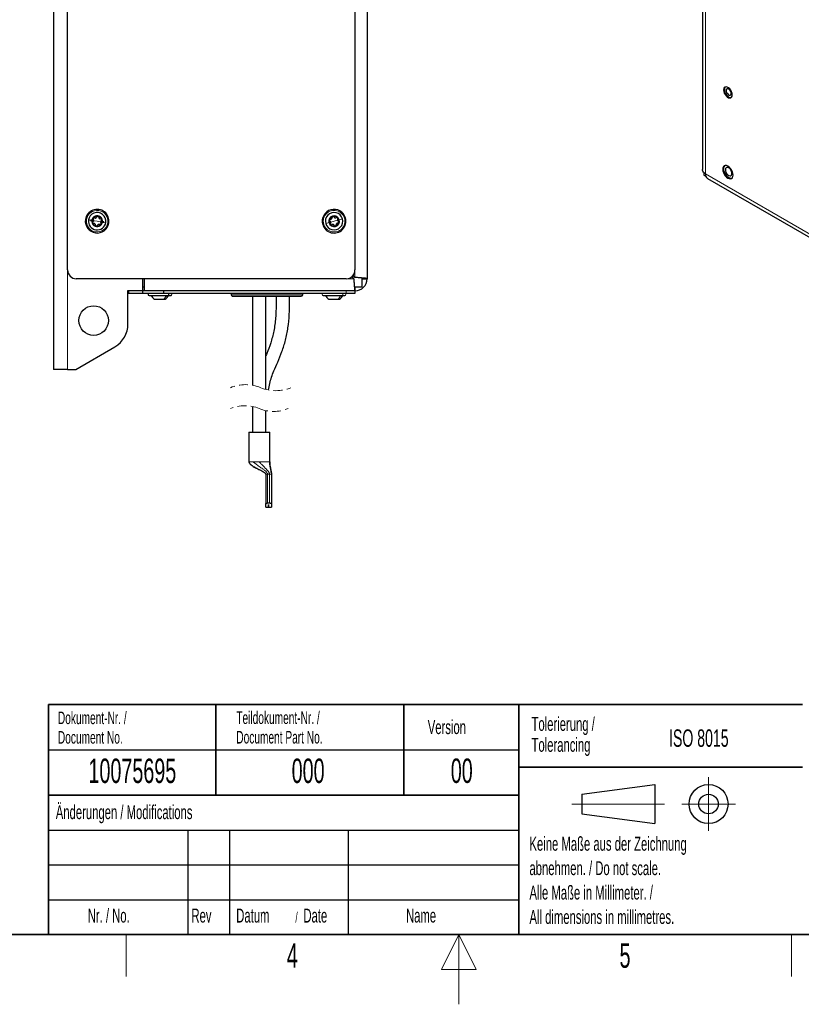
# Model space of a CAD drawing. Header units: millimetres. Extents: x 5 to 418, y 2 to 292.
# Tile 7 of 29: x 154 to 266, y 2 to 143. Entities that reach past the tile are written whole.
import ezdxf

# ---------------------------------------------------------------- set-up
doc = ezdxf.new("R2010")
doc.units = ezdxf.units.MM
doc.linetypes.add('HIDDEN', pattern=[1.905, 1.27, -0.635])
doc.layers.add('SLD-0', color=7, linetype='Continuous')
doc.styles.add('SLDTEXTSTYLE0', font='TXT', dxfattribs={"width": 0.605})

msp = doc.modelspace()

# ---------------------------------------------------------------- linework, layer by layer
at = {"color": 7, "linetype": 'Continuous', "lineweight": 25}
for p, q in [((158.854, 250.5772), (158.854, 93.0772)), ((160.854, 107.3272), (160.854, 236.3272)), ((203.854, 163.0772), (203.854, 106.0772)), ((202.104, 160.9522), (202.104, 107.3272)), ((251.9703, 158.9188), (251.9703, 121.7423)), ((252.154, 121.3181), (252.154, 120.9334)), ((252.154, 120.9334), (252.4344, 120.7715)), ((252.6703, 120.4721), (287.4317, 100.4048)), ((164.229, 114.3272), (164.229, 114.5772)), ((165.979, 114.3272), (165.979, 114.0772)), ((200.854, 106.0772), (162.104, 106.0772)), ((171.654, 104.4022), (171.654, 106.0772)), ((171.904, 104.3272), (171.904, 106.0772)), ((201.645, 106.3593), (201.9272, 106.0772)), ((202.104, 106.2539), (201.8218, 106.5361)), ((203.104, 106.1734), (203.104, 104.8522)), ((203.104, 106.0772), (203.854, 106.0772)), ((171.904, 104.8522), (171.654, 104.8522)), ((203.104, 104.8522), (202.0191, 104.8522)), ((202.104, 104.8522), (202.104, 104.3272)), ((169.529, 104.4022), (171.654, 104.4022)), ((169.529, 99.5724), (169.529, 104.4022)), ((169.604, 104.3272), (169.529, 104.3272)), ((169.604, 103.9522), (169.529, 103.9522)), ((169.604, 104.3272), (169.604, 103.9522)), ((171.6162, 104.3272), (169.604, 104.3272)), ((171.6162, 103.9522), (169.604, 103.9522)), ((171.154, 104.4022), (171.154, 104.3272)), ((171.6162, 104.3272), (171.6162, 103.9522)), ((174.604, 104.3272), (171.6162, 104.3272)), ((174.604, 103.9522), (171.6162, 103.9522)), ((172.554, 103.6522), (175.2585, 103.6522)), ((173.334, 103.1272), (174.6775, 103.1272)), ((174.604, 104.3272), (174.604, 103.9522)), ((200.854, 104.3272), (174.604, 104.3272)), ((200.854, 103.9522), (174.604, 103.9522)), ((174.6775, 103.1272), (174.874, 103.1272)), ((175.2585, 103.6522), (175.654, 103.6522)), ((184.354, 103.9522), (184.354, 103.7522)), ((184.554, 103.5522), (194.404, 103.5522)), ((187.401, 103.5522), (187.401, 90.7917)), ((189.326, 90.1931), (189.326, 103.5522)), ((194.604, 103.7522), (194.604, 103.9522)), ((197.554, 103.6522), (200.2585, 103.6522)), ((198.334, 103.1272), (199.6775, 103.1272)), ((199.6775, 103.1272), (199.874, 103.1272)), ((200.2585, 103.6522), (200.654, 103.6522)), ((201.1027, 104.3272), (200.854, 104.3272)), ((202.104, 103.9522), (200.854, 103.9522)), ((202.104, 104.3272), (201.1027, 104.3272)), ((202.104, 104.3272), (202.104, 103.9522)), ((162.029, 93.0772), (167.654, 96.3248)), ((160.854, 93.0772), (158.854, 93.0772)), ((160.854, 93.0772), (162.029, 93.0772)), ((187.401, 87.7453), (187.401, 84.0509)), ((189.326, 84.0509), (189.326, 87.1478)), ((186.8635, 84.0509), (186.8635, 79.8009)), ((186.8635, 84.0509), (188.3635, 84.0509)), ((188.3635, 84.0509), (189.8635, 84.0509)), ((189.8635, 79.8009), (189.8635, 84.0509)), ((186.8676, 79.7894), (186.8635, 79.8009)), ((186.8635, 79.8009), (186.8676, 79.7894)), ((187.0681, 79.4763), (187.2745, 79.3009)), ((189.2885, 78.0509), (189.2885, 73.7545)), ((190.1135, 78.0509), (190.1135, 73.7545)), ((189.2885, 73.3009), (189.2885, 73.7545)), ((189.5635, 73.9121), (189.8385, 73.9121)), ((189.7023, 73.686), (189.6998, 73.686)), ((189.6998, 73.686), (189.6998, 73.3009)), ((189.7023, 73.3009), (189.7023, 73.686)), ((190.1135, 73.7545), (190.1135, 73.3009)), ((189.2885, 73.3009), (189.6998, 73.3009)), ((189.7023, 73.3009), (190.1135, 73.3009))]:
    msp.add_line(p, q, dxfattribs=at)
at = {"color": 7, "linetype": 'Continuous', "lineweight": 18}
for p, q in [((252.3803, 158.3474), (252.3803, 121.1131)), ((252.3803, 121.1131), (287.1417, 101.0458)), ((165.104, 114.3272), (164.5999, 114.4014)), ((199.104, 114.3272), (199.5943, 114.4656)), ((165.104, 114.3272), (165.608, 114.253)), ((199.104, 114.3272), (198.6137, 114.1887)), ((160.854, 93.0772), (160.854, 107.3272)), ((201.9272, 106.0772), (200.854, 106.0772)), ((202.104, 107.3272), (202.104, 106.2539)), ((184.354, 103.7522), (194.604, 103.7522)), ((200.854, 104.3272), (200.854, 103.9522)), ((186.8635, 79.8009), (186.8665, 79.8009)), ((186.8665, 79.8009), (187.4819, 79.8009)), ((187.4819, 79.8009), (187.569, 79.8009)), ((187.569, 79.8009), (188.3635, 79.8009)), ((188.3635, 79.8009), (189.8606, 79.8009)), ((189.8606, 79.8009), (189.8635, 79.8009)), ((189.2885, 78.0509), (189.4694, 78.0509)), ((189.4694, 78.0509), (189.5635, 78.0509)), ((189.5635, 78.0509), (189.8385, 78.0509)), ((189.5635, 78.0509), (189.5635, 73.9121)), ((189.8385, 78.0509), (189.8385, 73.9121)), ((189.8385, 78.0509), (190.1135, 78.0509))]:
    msp.add_line(p, q, dxfattribs=at)
at = {"color": 7, "linetype": 'Continuous', "lineweight": 25, "flags": 128}
for points in [[(255.0252, 133.3421), (255.0001, 133.1553), (255.0252, 132.9395), (255.0984, 132.7123), (255.2137, 132.492), (255.3618, 132.2966), (255.5308, 132.1417), (255.7069, 132.0401), (255.8759, 131.9998), (256.024, 132.0242), (256.1393, 132.1113), (256.2125, 132.2541), (256.2376, 132.4409), (256.2125, 132.6567), (256.1393, 132.8839), (256.024, 133.1042), (255.8759, 133.2996), (255.7069, 133.4545), (255.5308, 133.5561), (255.3618, 133.5964), (255.2137, 133.572), (255.0984, 133.4849), (255.0252, 133.3421)], [(255.2408, 133.5819), (255.2392, 133.5804), (255.1532, 133.4526), (255.1139, 133.277), (255.1246, 133.0679), (255.1845, 132.8421), (255.2885, 132.6179), (255.4284, 132.4136), (255.5927, 132.2457), (255.7682, 132.1277), (255.9407, 132.0693), (256.0961, 132.0751), (256.1086, 132.0788)], [(256.0778, 132.5854), (256.0768, 132.7453), (256.0231, 132.923), (255.9248, 133.0916), (255.797, 133.2253), (255.659, 133.3037), (255.532, 133.315), (255.4352, 133.2574), (255.3833, 133.1398), (255.3843, 132.9799), (255.4381, 132.8021), (255.5363, 132.6336), (255.6642, 132.4999), (255.8021, 132.4215), (255.9292, 132.4102), (256.026, 132.4677), (256.0778, 132.5854)], [(254.9017, 122.0024), (254.8764, 121.7951), (254.9017, 121.5586), (254.9759, 121.309), (255.0939, 121.0634), (255.2476, 120.8383), (255.4267, 120.6493), (255.6189, 120.5092), (255.811, 120.4274), (255.9901, 120.4097), (256.1439, 120.4572), (256.2618, 120.5667), (256.336, 120.7306), (256.3613, 120.9379), (256.336, 121.1744), (256.2618, 121.424), (256.1439, 121.6697), (255.9901, 121.8947), (255.811, 122.0837), (255.6189, 122.2239), (255.4267, 122.3056), (255.2476, 122.3233), (255.0939, 122.2759), (254.9759, 122.1664), (254.9017, 122.0024)], [(255.163, 122.3037), (255.1327, 122.2762), (255.041, 122.1335), (254.9963, 121.9428), (255.0016, 121.7173), (255.0566, 121.4722), (255.1575, 121.2244), (255.2975, 120.9906), (255.467, 120.7869), (255.6545, 120.627), (255.8471, 120.522), (256.0318, 120.4789), (256.196, 120.5006), (256.2025, 120.5031)], [(256.2043, 121.0624), (256.2054, 121.2446), (256.155, 121.4469), (256.0586, 121.6476), (255.9267, 121.8247), (255.7735, 121.9592), (255.6157, 122.0365), (255.4703, 122.0482), (255.3532, 121.9929), (255.2769, 121.8768), (255.2498, 121.7124), (255.2747, 121.5175), (255.3491, 121.3132), (255.4648, 121.1217), (255.6094, 120.9637), (255.767, 120.8563), (255.9207, 120.8113), (256.0538, 120.8334), (256.1519, 120.9202), (256.2043, 121.0624)]]:
    msp.add_lwpolyline(points, dxfattribs=at)
at = {"color": 7, "linetype": 'Continuous', "lineweight": 18, "flags": 128}
for points in [[(163.5705, 114.5529), (163.5137, 114.5612), (163.4656, 114.5683), (163.4334, 114.5731), (163.4221, 114.5747)], [(163.8673, 114.5092), (164.0743, 114.4787), (164.3422, 114.4393)], [(200.3069, 114.6668), (200.1056, 114.61), (199.845, 114.5364)], [(200.5957, 114.7483), (200.6509, 114.7639), (200.6977, 114.7772), (200.729, 114.786), (200.74, 114.7891)], [(166.3406, 114.1452), (166.1337, 114.1756), (165.8658, 114.215)], [(166.6374, 114.1015), (166.6942, 114.0931), (166.7424, 114.086), (166.7746, 114.0813), (166.7858, 114.0796)], [(197.6123, 113.906), (197.557, 113.8904), (197.5102, 113.8772), (197.4789, 113.8684), (197.4679, 113.8653)], [(197.901, 113.9875), (198.1023, 114.0444), (198.3629, 114.1179)]]:
    msp.add_lwpolyline(points, dxfattribs=at)
at = {"color": 7, "linetype": 'Continuous', "lineweight": 25}
msp.add_circle((164.604, 100.0772), 2.125, dxfattribs=at)
for centre, radius, start, end in [((253.0675, 121.0379), 0.6913, 173.754552, 234.933256), ((165.104, 114.3272), 1.7, 351.627163, 171.627173), ((199.104, 114.3272), 1.7, 15.766492, 195.766455), ((165.104, 114.3272), 1.7, 171.627172, 351.627165), ((165.104, 114.3272), 1.25, 171.627205, 351.627152), ((165.104, 114.3272), 1.25, 351.627162, 171.627195), ((165.104, 114.3272), 0.77, 171.627151, 351.627167), ((165.104, 114.3272), 0.77, 351.627151, 171.627167), ((165.104, 114.3272), 0.7, 141.627066, 201.627303), ((165.104, 114.3272), 0.7, 81.627163, 141.627232), ((165.104, 114.3272), 0.7, 21.627037, 81.627294), ((165.104, 114.3272), 0.7, 321.627066, 21.627303), ((199.104, 114.3272), 1.7, 195.766471, 15.766477), ((199.104, 114.3272), 1.25, 15.766476, 195.766522), ((199.104, 114.3272), 1.25, 195.766476, 15.766522), ((199.104, 114.3272), 0.77, 15.766519, 195.766452), ((199.104, 114.3272), 0.77, 195.766519, 15.766452), ((199.104, 114.3272), 0.7, 165.766291, 225.766686), ((199.104, 114.3272), 0.7, 105.766275, 165.766653), ((199.104, 114.3272), 0.7, 45.766393, 105.766576), ((199.104, 114.3272), 0.7, 345.766291, 45.766686), ((165.104, 114.3272), 0.7, 201.626814, 261.627517), ((165.104, 114.3272), 0.7, 261.627108, 321.627287), ((199.104, 114.3272), 0.7, 225.766393, 285.766576), ((199.104, 114.3272), 0.7, 285.766275, 345.766653), ((162.104, 107.3272), 1.25, 179.999956, 269.999991), ((200.854, 107.3272), 1.25, 270.00007, 359.999898), ((202.104, 106.0772), 1.75, 269.999983, 0.000025), ((172.554, 103.8022), 0.15, 90.000111, 269.999889), ((175.654, 103.8022), 0.15, 269.999933, 90.000067), ((184.554, 103.7522), 0.2, 179.999949, 270.000051), ((194.404, 103.7522), 0.2, 270.00009, 359.99971), ((197.554, 103.8022), 0.15, 90.000111, 269.999889), ((200.654, 103.8022), 0.15, 270.000467, 89.999533), ((165.779, 99.5724), 3.75, 300.000032, 359.999993)]:
    msp.add_arc(centre, radius, start, end, dxfattribs=at)
at = {"color": 7, "linetype": 'Continuous', "lineweight": 18}
for centre, start, end in [((165.104, 114.3272), 351.627203, 171.627155), ((199.104, 114.3272), 15.766472, 195.766489), ((165.104, 114.3272), 171.627185, 351.627174), ((199.104, 114.3272), 195.766472, 15.766489)]:
    msp.add_arc(centre, 1.55, start, end, dxfattribs=at)
at = {"color": 7, "linetype": 'HIDDEN', "lineweight": 18}
for centre, radius, start, end in [((186.3993, 85.2308), 5.6504, 67.380135, 112.619865), ((190.7457, 95.6623), 5.6504, 247.380135, 292.619865), ((186.2948, 82.4815), 5.3788, 67.380135, 112.619865), ((190.4323, 92.4115), 5.3787, 247.380135, 292.619865)]:
    msp.add_arc(centre, radius, start, end, dxfattribs=at)
at = {"color": 7, "linetype": 'Continuous', "lineweight": 25}
for points, knots in [([(252.3803, 121.1131), (252.2846, 121.1878), (252.1072, 121.3265), (251.9624, 121.5731), (251.9829, 121.7097), (251.9877, 121.7417)], [0, 0, 0, 0, 0.472535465, 0.876586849, 1, 1, 1, 1]), ([(164.5032, 114.2355), (164.5274, 114.2568), (164.5646, 114.2894), (164.5936, 114.3498), (164.607, 114.3999), (164.6087, 114.4519), (164.5986, 114.5184), (164.5722, 114.5605), (164.555, 114.5881)], [0, 0, 0, 0, 0.24045322, 0.3681383, 0.49886112, 0.63012067, 0.75849654, 1, 1, 1, 1]), ([(164.5552, 114.7617), (164.5463, 114.7479), (164.5288, 114.7205), (164.5226, 114.6723), (164.5304, 114.626), (164.5469, 114.6006), (164.555, 114.5881)], [0, 0, 0, 0, 0.26161193, 0.5167057, 0.76237541, 1, 1, 1, 1]), ([(164.7242, 114.8017), (164.7102, 114.8067), (164.6817, 114.8169), (164.6348, 114.8139), (164.5893, 114.7968), (164.5666, 114.7735), (164.5552, 114.7617)], [0, 0, 0, 0, 0.23668014, 0.48283692, 0.73853074, 1, 1, 1, 1]), ([(164.7242, 114.8017), (164.7548, 114.7913), (164.8016, 114.7754), (164.8683, 114.7805), (164.9185, 114.7939), (164.9644, 114.8184), (165.0169, 114.8605), (165.0402, 114.9044), (165.0554, 114.933)], [0, 0, 0, 0, 0.24048199, 0.36816928, 0.49888503, 0.63013642, 0.75850715, 1, 1, 1, 1]), ([(165.2059, 115.0197), (165.1895, 115.0204), (165.157, 115.0219), (165.1122, 115.0032), (165.076, 114.9733), (165.0622, 114.9463), (165.0554, 114.933)], [0, 0, 0, 0, 0.26156844, 0.51668737, 0.76228461, 1, 1, 1, 1]), ([(165.325, 114.8933), (165.3223, 114.9079), (165.317, 114.9377), (165.291, 114.9768), (165.2533, 115.0077), (165.2218, 115.0157), (165.2059, 115.0197)], [0, 0, 0, 0, 0.23671795, 0.48283115, 0.73852222, 1, 1, 1, 1]), ([(165.325, 114.8933), (165.3313, 114.8616), (165.3409, 114.8131), (165.3787, 114.7579), (165.4154, 114.7211), (165.4596, 114.6937), (165.5223, 114.6692), (165.5719, 114.671), (165.6044, 114.6721)], [0, 0, 0, 0, 0.24048147, 0.36817065, 0.49888811, 0.63014044, 0.75850726, 1, 1, 1, 1]), ([(165.7048, 114.4188), (165.6805, 114.3975), (165.6433, 114.3649), (165.6144, 114.3046), (165.6009, 114.2544), (165.5992, 114.2024), (165.6094, 114.1359), (165.6357, 114.0938), (165.6529, 114.0663)], [0, 0, 0, 0, 0.24045294, 0.36813997, 0.49886037, 0.63011976, 0.75849469, 1, 1, 1, 1]), ([(165.7547, 114.5852), (165.7471, 114.5998), (165.7322, 114.6286), (165.6935, 114.6581), (165.6496, 114.6745), (165.6193, 114.6729), (165.6044, 114.6721)], [0, 0, 0, 0, 0.26142559, 0.51654134, 0.76216449, 1, 1, 1, 1]), ([(165.7048, 114.4188), (165.7161, 114.4284), (165.7392, 114.448), (165.7601, 114.4901), (165.768, 114.5381), (165.7592, 114.5694), (165.7547, 114.5852)], [0, 0, 0, 0, 0.23668184, 0.482984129, 0.738730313, 1, 1, 1, 1]), ([(198.4255, 114.4993), (198.423, 114.483), (198.4183, 114.4509), (198.4323, 114.4044), (198.4584, 114.3653), (198.4838, 114.3489), (198.4963, 114.3408)], [0, 0, 0, 0, 0.26161277, 0.51670624, 0.76237589, 1, 1, 1, 1]), ([(198.5633, 114.6048), (198.5485, 114.6037), (198.5183, 114.6014), (198.4768, 114.5795), (198.4422, 114.5453), (198.4311, 114.5147), (198.4255, 114.4993)], [0, 0, 0, 0, 0.23668113, 0.48283961, 0.73853291, 1, 1, 1, 1]), ([(198.5633, 114.6048), (198.5955, 114.6079), (198.6447, 114.6125), (198.7036, 114.6445), (198.7439, 114.6772), (198.7757, 114.7184), (198.8064, 114.7782), (198.8097, 114.8278), (198.8119, 114.8602)], [0, 0, 0, 0, 0.24048064, 0.368169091, 0.498882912, 0.630138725, 0.758506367, 1, 1, 1, 1]), ([(198.9138, 115.0008), (198.8985, 114.9948), (198.8683, 114.9829), (198.835, 114.9474), (198.8142, 114.9054), (198.8127, 114.8751), (198.8119, 114.8602)], [0, 0, 0, 0, 0.26157031, 0.51668591, 0.76228221, 1, 1, 1, 1]), ([(199.0741, 114.9342), (199.0657, 114.9465), (199.0486, 114.9715), (199.0089, 114.9965), (198.962, 115.0093), (198.9299, 115.0037), (198.9138, 115.0008)], [0, 0, 0, 0, 0.23672196, 0.48283477, 0.7385282, 1, 1, 1, 1]), ([(199.0741, 114.9342), (199.0928, 114.9079), (199.1215, 114.8675), (199.1786, 114.8326), (199.2271, 114.8141), (199.2786, 114.8071), (199.3458, 114.8104), (199.3904, 114.8323), (199.4195, 114.8466)], [0, 0, 0, 0, 0.24047818, 0.36816769, 0.49888585, 0.63013865, 0.75850784, 1, 1, 1, 1]), ([(199.5923, 114.8287), (199.5794, 114.8389), (199.554, 114.8591), (199.5067, 114.8702), (199.4598, 114.8672), (199.4328, 114.8534), (199.4195, 114.8466)], [0, 0, 0, 0, 0.26142988, 0.51654122, 0.76216241, 1, 1, 1, 1]), ([(199.6148, 114.6565), (199.6013, 114.6272), (199.5807, 114.5822), (199.579, 114.5153), (199.5872, 114.464), (199.6069, 114.4159), (199.6434, 114.3594), (199.6846, 114.3317), (199.7116, 114.3136)], [0, 0, 0, 0, 0.24045247, 0.36813998, 0.49885991, 0.63011798, 0.75849241, 1, 1, 1, 1]), ([(199.6148, 114.6565), (199.6212, 114.6699), (199.6343, 114.6972), (199.6361, 114.7442), (199.6237, 114.7912), (199.6028, 114.8161), (199.5923, 114.8287)], [0, 0, 0, 0, 0.236684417, 0.482985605, 0.738734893, 1, 1, 1, 1]), ([(164.5032, 114.2355), (164.4918, 114.2259), (164.4687, 114.2063), (164.4478, 114.1643), (164.4399, 114.1162), (164.4488, 114.085), (164.4532, 114.0692)], [0, 0, 0, 0, 0.23668183, 0.4829841, 0.73873522, 1, 1, 1, 1]), ([(164.4532, 114.0692), (164.4608, 114.0546), (164.4758, 114.0258), (164.5144, 113.9963), (164.5584, 113.9799), (164.5887, 113.9815), (164.6036, 113.9822)], [0, 0, 0, 0, 0.26142738, 0.51654018, 0.76217278, 1, 1, 1, 1]), ([(164.8829, 113.761), (164.8767, 113.7927), (164.867, 113.8412), (164.8292, 113.8965), (164.7925, 113.9332), (164.7483, 113.9607), (164.6857, 113.9851), (164.636, 113.9834), (164.6036, 113.9822)], [0, 0, 0, 0, 0.240478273, 0.368166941, 0.498885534, 0.63013734, 0.758503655, 1, 1, 1, 1]), ([(164.8829, 113.761), (164.8856, 113.7464), (164.891, 113.7166), (164.917, 113.6775), (164.9546, 113.6466), (164.9861, 113.6387), (165.002, 113.6346)], [0, 0, 0, 0, 0.236717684, 0.482834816, 0.738522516, 1, 1, 1, 1]), ([(165.002, 113.6346), (165.0185, 113.6339), (165.0509, 113.6324), (165.0958, 113.6511), (165.132, 113.681), (165.1457, 113.7081), (165.1525, 113.7213)], [0, 0, 0, 0, 0.26156889, 0.51667896, 0.7622842, 1, 1, 1, 1]), ([(165.4838, 113.8527), (165.4532, 113.8631), (165.4063, 113.879), (165.3396, 113.8739), (165.2894, 113.8605), (165.2436, 113.8359), (165.1911, 113.7939), (165.1677, 113.75), (165.1525, 113.7213)], [0, 0, 0, 0, 0.24047847, 0.3681666, 0.49888321, 0.63013548, 0.75850555, 1, 1, 1, 1]), ([(165.4838, 113.8527), (165.4977, 113.8477), (165.5262, 113.8374), (165.5731, 113.8404), (165.6187, 113.8575), (165.6413, 113.8808), (165.6528, 113.8926)], [0, 0, 0, 0, 0.23668747, 0.48284188, 0.73853325, 1, 1, 1, 1]), ([(165.6528, 113.8926), (165.6616, 113.9065), (165.6791, 113.9338), (165.6853, 113.9821), (165.6775, 114.0284), (165.661, 114.0538), (165.6529, 114.0663)], [0, 0, 0, 0, 0.26161194, 0.51670078, 0.7623754, 1, 1, 1, 1]), ([(198.5932, 113.9978), (198.6066, 114.0272), (198.6272, 114.0721), (198.629, 114.1391), (198.6208, 114.1903), (198.601, 114.2385), (198.5646, 114.295), (198.5233, 114.3227), (198.4963, 114.3408)], [0, 0, 0, 0, 0.24045428, 0.36813957, 0.49886194, 0.63012014, 0.7584973, 1, 1, 1, 1]), ([(198.5932, 113.9978), (198.5868, 113.9844), (198.5737, 113.9571), (198.5718, 113.9102), (198.5842, 113.8631), (198.6051, 113.8382), (198.6157, 113.8256)], [0, 0, 0, 0, 0.23668158, 0.48298368, 0.73873392, 1, 1, 1, 1]), ([(198.6157, 113.8256), (198.6285, 113.8154), (198.654, 113.7952), (198.7013, 113.7841), (198.7481, 113.7871), (198.7751, 113.801), (198.7884, 113.8078)], [0, 0, 0, 0, 0.26143039, 0.51654224, 0.76216392, 1, 1, 1, 1]), ([(199.1338, 113.7201), (199.1151, 113.7465), (199.0865, 113.7868), (199.0294, 113.8218), (198.9809, 113.8403), (198.9293, 113.8473), (198.8621, 113.8439), (198.8175, 113.822), (198.7884, 113.8078)], [0, 0, 0, 0, 0.24047768, 0.36816817, 0.49888606, 0.63013858, 0.7585075, 1, 1, 1, 1]), ([(199.1338, 113.7201), (199.1422, 113.7079), (199.1593, 113.6829), (199.199, 113.6578), (199.246, 113.645), (199.278, 113.6507), (199.2942, 113.6535)], [0, 0, 0, 0, 0.236718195, 0.482833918, 0.738527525, 1, 1, 1, 1]), ([(199.2942, 113.6535), (199.3095, 113.6596), (199.3397, 113.6715), (199.373, 113.7069), (199.3937, 113.749), (199.3953, 113.7793), (199.396, 113.7942)], [0, 0, 0, 0, 0.26156777, 0.51668659, 0.76228254, 1, 1, 1, 1]), ([(199.6446, 114.0495), (199.6124, 114.0465), (199.5632, 114.0418), (199.5044, 114.0099), (199.4641, 113.9771), (199.4322, 113.936), (199.4015, 113.8761), (199.3982, 113.8265), (199.396, 113.7942)], [0, 0, 0, 0, 0.240477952, 0.368167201, 0.498881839, 0.630136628, 0.758507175, 1, 1, 1, 1]), ([(199.6446, 114.0495), (199.6594, 114.0506), (199.6896, 114.0529), (199.7311, 114.0748), (199.7657, 114.1091), (199.7768, 114.1396), (199.7825, 114.1551)], [0, 0, 0, 0, 0.236688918, 0.482836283, 0.73853068, 1, 1, 1, 1]), ([(199.7825, 114.1551), (199.7849, 114.1713), (199.7896, 114.2034), (199.7756, 114.25), (199.7496, 114.289), (199.7241, 114.3055), (199.7116, 114.3136)], [0, 0, 0, 0, 0.26161401, 0.5167067, 0.7623741, 1, 1, 1, 1]), ([(201.9272, 106.0772), (201.9402, 105.8839), (201.9648, 105.5193), (201.9933, 105.0206), (202.0445, 104.6517), (202.0459, 104.4184), (202.0953, 104.3409), (202.104, 104.3272)], [0, 0, 0, 0, 0.329654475, 0.622162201, 0.844658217, 0.972604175, 1, 1, 1, 1]), ([(203.854, 106.0772), (203.8212, 106.091), (203.6995, 106.1423), (203.4158, 106.1524), (202.9948, 106.1982), (202.5385, 106.2254), (202.2304, 106.2456), (202.104, 106.2539)], [0, 0, 0, 0, 0.06017604, 0.22377106, 0.47450033, 0.78440603, 1, 1, 1, 1]), ([(172.854, 103.6522), (172.9186, 103.5506), (173.0478, 103.3475), (173.2386, 103.2006), (173.334, 103.1272)], [0, 0, 0, 0, 0.49999987, 1, 1, 1, 1]), ([(174.874, 103.1272), (174.9694, 103.2006), (175.1601, 103.3475), (175.2894, 103.5506), (175.354, 103.6522)], [0, 0, 0, 0, 0.50000013, 1, 1, 1, 1]), ([(190.776, 103.5522), (190.7763, 103.211), (190.7769, 102.1761), (190.7686, 100.5038), (190.4897, 98.6019), (190.0471, 96.8923), (189.6265, 95.7396), (189.3651, 95.1595), (189.326, 95.0729)], [0, 0, 0, 0, 0.11793472, 0.35769488, 0.57695487, 0.78012246, 0.96716735, 1, 1, 1, 1]), ([(189.6745, 90.1144), (189.7354, 90.4292), (189.9158, 91.3609), (190.3655, 92.7084), (191.0509, 94.1914), (191.6623, 95.6474), (192.1602, 97.2922), (192.5224, 99.0652), (192.7151, 100.9402), (192.7, 102.4487), (192.7008, 103.323), (192.701, 103.5522)], [0, 0, 0, 0, 0.06914305, 0.20462709, 0.30487278, 0.42158627, 0.54491899, 0.67486618, 0.81140992, 0.95056174, 1, 1, 1, 1]), ([(197.854, 103.6522), (197.9186, 103.5506), (198.0478, 103.3475), (198.2386, 103.2006), (198.334, 103.1272)], [0, 0, 0, 0, 0.49999987, 1, 1, 1, 1]), ([(199.874, 103.1272), (199.9694, 103.2006), (200.1601, 103.3475), (200.2894, 103.5506), (200.354, 103.6522)], [0, 0, 0, 0, 0.50000089, 1, 1, 1, 1]), ([(186.8676, 79.7894), (186.8749, 79.7714), (186.8941, 79.7248), (186.9361, 79.6508), (186.9949, 79.5635), (187.0426, 79.5066), (187.0681, 79.4763)], [0, 0, 0, 0, 0.15633566, 0.40416558, 0.68182518, 1, 1, 1, 1]), ([(187.2788, 79.307), (187.3532, 79.2517), (187.5934, 79.0733), (188.0378, 78.8619), (188.4978, 78.6314), (188.8526, 78.4463), (189.0849, 78.3046), (189.2206, 78.1927), (189.2801, 78.1074), (189.2859, 78.0683), (189.2885, 78.0509)], [0, 0, 0, 0, 0.11573597, 0.37335614, 0.61169795, 0.75959315, 0.87324896, 0.95114211, 0.97829299, 1, 1, 1, 1]), ([(189.8606, 79.8009), (189.8621, 79.7009), (189.8655, 79.4831), (189.9273, 79.1462), (190.0055, 78.7597), (190.07, 78.4539), (190.1009, 78.2358), (190.1112, 78.1404), (190.1128, 78.0796), (190.1135, 78.0509)], [0, 0, 0, 0, 0.16921134, 0.3682772, 0.57829906, 0.83767636, 0.89707822, 0.95140723, 1, 1, 1, 1]), ([(190.0993, 78.243), (190.0983, 78.2536), (190.0915, 78.3249), (190.0708, 78.4489), (190.042, 78.6206), (190.0138, 78.7722), (189.9872, 78.9127), (189.9632, 79.0386), (189.9393, 79.1687), (189.8937, 79.4217), (189.8768, 79.6339), (189.8635, 79.8009)], [0, 0, 0, 0, 0.020295, 0.13620559, 0.23896009, 0.35159291, 0.42966376, 0.51114982, 0.59544638, 0.68144587, 1, 1, 1, 1]), ([(189.2885, 73.7545), (189.2932, 73.7735), (189.3041, 73.8177), (189.3554, 73.8566), (189.406, 73.8828), (189.4545, 73.8992), (189.5072, 73.91), (189.5447, 73.9114), (189.5635, 73.9121)], [0, 0, 0, 0, 0.16816745, 0.38970803, 0.52976433, 0.67153345, 0.83523571, 1, 1, 1, 1]), ([(189.8385, 73.9121), (189.8574, 73.9114), (189.8949, 73.91), (189.9476, 73.8992), (189.996, 73.8828), (190.0466, 73.8566), (190.098, 73.8177), (190.1089, 73.7735), (190.1135, 73.7545)], [0, 0, 0, 0, 0.164749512, 0.328466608, 0.470211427, 0.610292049, 0.831832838, 1, 1, 1, 1])]:
    msp.add_open_spline(points, degree=3, knots=knots, dxfattribs=at)
at = {"color": 7, "linetype": 'Continuous', "lineweight": 18}
for points, knots in [([(175.0351, 103.6522), (174.9882, 103.5518), (174.8974, 103.3573), (174.7492, 103.2022), (174.6775, 103.1272)], [0, 0, 0, 0, 0.5161083, 1, 1, 1, 1]), ([(175.2585, 103.6522), (175.2734, 103.6546), (175.3046, 103.6598), (175.3413, 103.6962), (175.3649, 103.745), (175.373, 103.8022), (175.3649, 103.8593), (175.3413, 103.9081), (175.3046, 103.9445), (175.2734, 103.9497), (175.2585, 103.9522)], [0, 0, 0, 0, 0.107763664, 0.226336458, 0.358698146, 0.500000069, 0.641301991, 0.773663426, 0.892236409, 1, 1, 1, 1]), ([(200.0351, 103.6522), (199.9882, 103.5518), (199.8974, 103.3573), (199.7492, 103.2022), (199.6775, 103.1272)], [0, 0, 0, 0, 0.51610912, 1, 1, 1, 1]), ([(200.2585, 103.6522), (200.2734, 103.6546), (200.3046, 103.6598), (200.3413, 103.6962), (200.3649, 103.745), (200.373, 103.8022), (200.3649, 103.8593), (200.3413, 103.9081), (200.3046, 103.9445), (200.2734, 103.9497), (200.2585, 103.9522)], [0, 0, 0, 0, 0.10776661, 0.22633733, 0.3586986, 0.50000007, 0.64130154, 0.77366255, 0.89223347, 1, 1, 1, 1]), ([(186.8665, 79.8009), (186.8667, 79.7988), (186.8669, 79.7949), (186.8674, 79.7911), (186.8676, 79.7894)], [0, 0, 0, 0, 0.55892293, 1, 1, 1, 1]), ([(187.0681, 79.4763), (187.1881, 79.3841), (187.4502, 79.1826), (187.9079, 78.9425), (188.3467, 78.7192), (188.7245, 78.5249), (189.0021, 78.3639), (189.1781, 78.238), (189.2553, 78.1452), (189.2826, 78.0984), (189.2867, 78.0659), (189.2885, 78.0509)], [0, 0, 0, 0, 0.16979974, 0.37078967, 0.57875606, 0.72379552, 0.84752034, 0.94038298, 0.96358015, 0.98313265, 1, 1, 1, 1]), ([(187.4819, 79.8009), (187.6038, 79.6989), (187.8811, 79.4668), (188.3579, 79.1489), (188.8016, 78.8401), (189.156, 78.5706), (189.3839, 78.3681), (189.511, 78.2125), (189.5575, 78.1101), (189.5616, 78.0697), (189.5635, 78.0509)], [0, 0, 0, 0, 0.17327646, 0.39385076, 0.62397069, 0.76269345, 0.87888687, 0.95599491, 0.97956451, 1, 1, 1, 1]), ([(188.3635, 79.8009), (188.4579, 79.6986), (188.665, 79.4739), (189.0106, 79.1465), (189.3855, 78.7721), (189.6629, 78.456), (189.8154, 78.1978), (189.8314, 78.0959), (189.8385, 78.0509)], [0, 0, 0, 0, 0.1804208, 0.39616392, 0.6171704, 0.86721929, 0.94143902, 1, 1, 1, 1])]:
    msp.add_open_spline(points, degree=3, knots=knots, dxfattribs=at)
at = {"layer": 'SLD-0', "lineweight": 35}
for p, q in [((158.1167, 45), (225.6167, 45)), ((158.1167, 45), (158.1167, 32)), ((182.1167, 45), (182.1167, 32)), ((209.1167, 45), (209.1167, 32)), ((225.6167, 45), (225.6167, 32)), ((225.6167, 45), (266.3305, 45)), ((225.6167, 45), (225.6167, 36)), ((225.6167, 36), (266.3305, 36)), ((225.6167, 36), (225.6167, 12)), ((158.1167, 32), (158.1167, 12)), ((158.1167, 32), (225.6167, 32)), ((225.6167, 32), (225.6167, 12)), ((26, 12), (408, 12)), ((158.1167, 12), (225.6167, 12)), ((225.6167, 12), (266.3305, 12))]:
    msp.add_line(p, q, dxfattribs=at)
at = {"layer": 'SLD-0'}
for p, q in [((158.1167, 38.5), (225.6167, 38.5)), ((158.1167, 27), (225.6167, 27)), ((178.1167, 27), (178.1167, 12)), ((184.1167, 27), (184.1167, 12)), ((201.1167, 27), (201.1167, 12)), ((158.1167, 22), (225.6167, 22)), ((158.1167, 17), (225.6167, 17))]:
    msp.add_line(p, q, dxfattribs=at)
at = {"layer": 'SLD-0', "lineweight": 18}
for p, q in [((252.8396, 34.5746), (252.8396, 26.8746)), ((233.2396, 30.7246), (246.5396, 30.7246)), ((248.9896, 30.7246), (256.6896, 30.7246)), ((169.25, 6), (169.25, 12)), ((217, 12), (214.5, 7)), ((217, 2), (217, 12)), ((219.5, 7), (217, 12)), ((264.75, 6), (264.75, 12)), ((214.5, 7), (219.5, 7))]:
    msp.add_line(p, q, dxfattribs=at)
at = {"layer": 'SLD-0', "lineweight": 25}
for p, q in [((234.6396, 32.1246), (245.1396, 33.5246)), ((245.1396, 33.5246), (245.1396, 27.9246)), ((158.1167, 32), (225.6167, 32)), ((234.6396, 32.1246), (234.6396, 29.3246)), ((234.6396, 29.3246), (245.1396, 27.9246))]:
    msp.add_line(p, q, dxfattribs=at)
for radius in [2.8, 1.4]:
    msp.add_circle((252.8396, 30.7246), radius, dxfattribs=at)

# ---------------------------------------------------------------- texts
at = {"layer": 'SLD-0', "style": 'SLDTEXTSTYLE0'}
for s, insert, char_height, attachment_point in [('Dokument-Nr. /', (159.4707, 43.9891), 1.8, 1), ('Teildokument-Nr. /', (185.0721, 44.0073), 1.8, 1), ('Version', (212.5452, 42.7601), 2, 1), ('Tolerierung /', (227.4391, 43.2172), 2, 1), ('Document No.', (159.4707, 41.1891), 1.8, 1), ('Document Part No.', (185.0721, 41.2073), 1.8, 1), ('ISO 8015', (247.1716, 41.4342), 2.5, 1), ('Tolerancing', (227.4391, 40.2172), 2, 1), ('10075695', (170.1557, 37.243), 3.5, 2), ('000', (195.3767, 37.243), 3.5, 2), ('00', (217.424, 37.2527), 3.5, 2), ('Änderungen / Modifications', (159.1698, 30.5619), 2, 1), ('Keine Maße aus der Zeichnung', (227.1404, 26.0307), 2, 1), ('abnehmen. / Do not scale.', (227.1404, 22.5307), 2, 1), ('Alle Maße in Millimeter. /', (227.1404, 19.0307), 2, 1), ('Nr. / No.', (163.7532, 15.7244), 2, 1), ('Rev', (178.6351, 15.7244), 2, 1), ('Datum', (185.0629, 15.7244), 2, 1), ('Date', (194.7022, 15.7244), 2, 1), ('Name', (209.4275, 15.729), 2, 1), ('All dimensions in millimetres.', (227.1404, 15.5307), 2, 1), ('/', (193.5459, 15.2243), 1.5, 1), ('4', (193.1027, 10.743), 3.5, 2), ('5', (240.8527, 10.743), 3.5, 2)]:
    msp.add_mtext(s, dxfattribs=dict(at, insert=insert, char_height=char_height, attachment_point=attachment_point))

doc.saveas('drawing.dxf')
